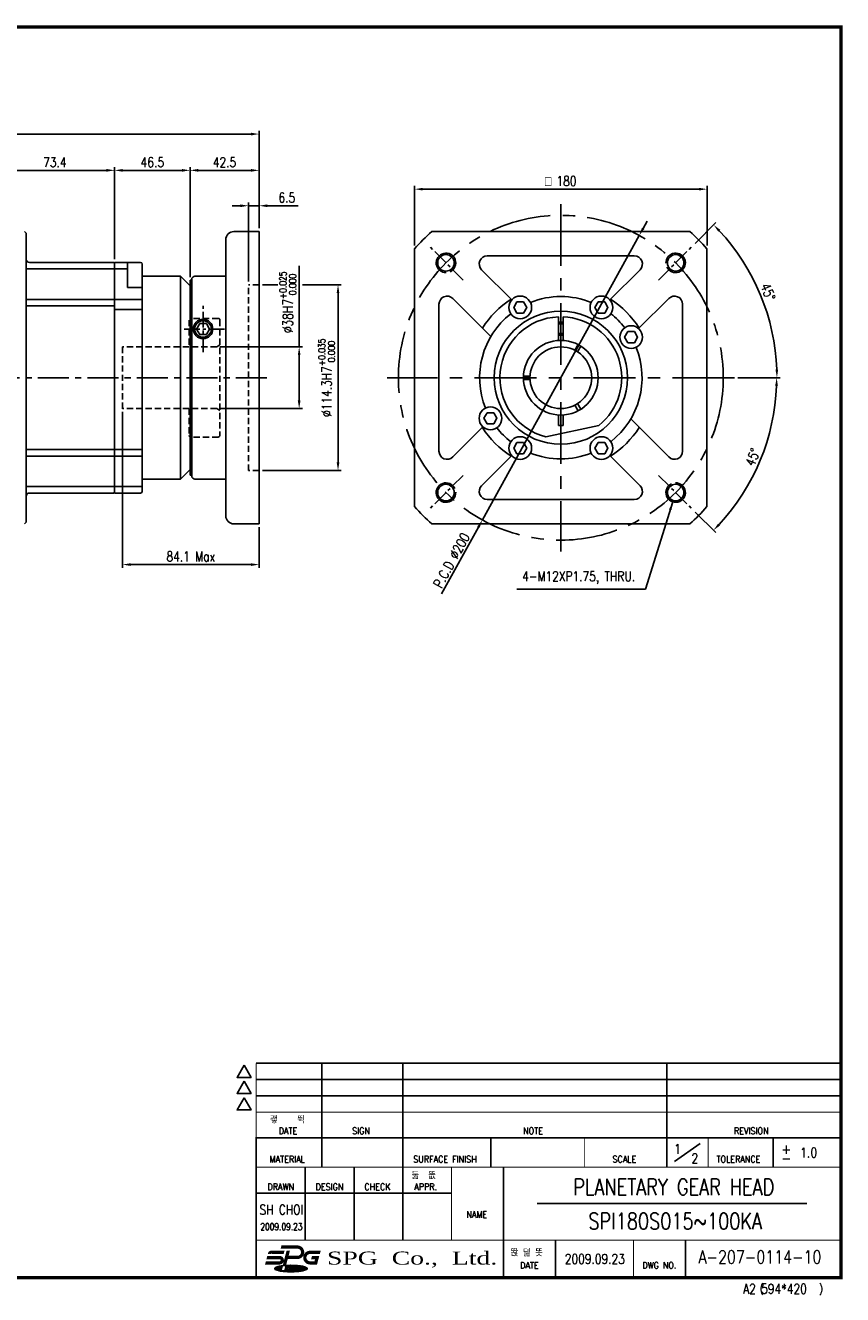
# Model space of a CAD drawing. Header units: inches. Extents: x 7 to 13571, y -3029 to 433.
# Tile 2 of 2: x 309 to 561, y 42 to 433. Entities that reach past the tile are written whole.
import ezdxf
from ezdxf.enums import TextEntityAlignment as Align

# ---------------------------------------------------------------- set-up
doc = ezdxf.new("R2010")
doc.units = ezdxf.units.IN
doc.header["$LTSCALE"] = 0.3
doc.linetypes.add('CENTER', pattern=[50.8, 31.75, -6.35, 6.35, -6.35])
doc.linetypes.add('HIDDEN', pattern=[9.525, 6.35, -3.175])
for name, color, linetype in [('02___PRT_ALL_AXES', 7, 'Continuous'), ('3', 3, 'Continuous'), ('7_ALL_FEATURES', 7, 'Continuous'), ('CENTER', 1, 'CENTER'), ('DIM', 3, 'Continuous'), ('M2', 9, 'Continuous'), ('M3', 9, 'Continuous'), ('OBJ', 7, 'Continuous'), ('외형선(ISO)', 7, 'Continuous')]:
    doc.layers.add(name, color=color, linetype=linetype)
doc.styles.add('DUTCH', font='dutch.ttf', dxfattribs={"height": 4})
doc.styles.add('HBRDS', font='SIMPLEX', dxfattribs={"width": 0.8, "height": 3, "bigfont": 'HBRDS'})
doc.styles.add('WHGTXT', font='simplex.shx', dxfattribs={"width": 0.8, "height": 3, "bigfont": 'whgtxt.shx'})
doc.styles.add('WHTMTXT', font='ROMANT.shx', dxfattribs={"width": 0.8, "height": 5, "bigfont": 'WHTMTXT.shx'})
doc.dimstyles.new('WHGTXT', dxfattribs={"dimtxt": 3, "dimasz": 2.5, "dimexe": 1, "dimexo": 1, "dimgap": 0.8, "dimtad": 1, "dimdsep": 46, "dimtxsty": 'WHGTXT', "dimcen": 0, "dimclrd": 3, "dimclre": 3, "dimclrt": 3, "dimazin": 2, "dimtfac": 1, "dimtmove": 0, "dimatfit": 3, "dimfxl": 0, "dimtolj": 1, "dimtzin": 0, "dimarcsym": 0})
doc.dimstyles.new('WHGTXT$0', dxfattribs={"dimtxt": 3, "dimasz": 2.5, "dimexe": 1, "dimexo": 1, "dimgap": 1, "dimtad": 1, "dimdec": 4, "dimdsep": 46, "dimtxsty": 'WHGTXT', "dimcen": 0, "dimclrd": 3, "dimclre": 3, "dimclrt": 3, "dimadec": 0, "dimazin": 0, "dimtfac": 1, "dimtdec": 4, "dimtmove": 0, "dimatfit": 3, "dimfxl": 0, "dimtvp": 1, "dimtolj": 1, "dimtzin": 0, "dimlwd": -1, "dimlwe": -1, "dimarcsym": 0})
doc.dimstyles.new('WHGTXT$2', dxfattribs={"dimtxt": 3, "dimasz": 2.5, "dimexe": 1, "dimexo": 1, "dimgap": 1, "dimtad": 1, "dimdec": 4, "dimdsep": 46, "dimtxsty": 'WHGTXT', "dimcen": 0, "dimclrd": 3, "dimclre": 3, "dimclrt": 3, "dimadec": 0, "dimazin": 0, "dimtfac": 1, "dimtdec": 4, "dimtmove": 0, "dimatfit": 3, "dimfxl": 0, "dimtvp": 1, "dimtolj": 1, "dimtzin": 0, "dimlwd": -1, "dimlwe": -1, "dimarcsym": 0})

# ---------------------------------------------------------------- blocks, each defined once
blk = doc.blocks.new('*D220')
at = {"color": 3}
for p, q in [((300.02, 370.37), (300.02, 389.46)), ((302.52, 388.46), (334.22, 388.46)), ((336.72, 361.12), (336.72, 389.46))]:
    blk.add_line(p, q, dxfattribs=at)
for points in [[(302.52, 388.88), (302.52, 388.04), (300.02, 388.46)], [(334.22, 388.88), (334.22, 388.04), (336.72, 388.46)]]:
    blk.add_solid(points, dxfattribs=at)
at = {"layer": 'Defpoints', "color": 0}
for p in [(336.72, 388.46), (300.02, 369.37), (336.72, 360.12)]:
    blk.add_point(p, dxfattribs=at)
at = {"color": 3, "insert": (318.37, 390.96), "char_height": 3, "attachment_point": 5, "style": 'WHGTXT'}
blk.add_mtext('\\A1;73.4', dxfattribs=at)
blk = doc.blocks.new('*D221')
at = {"color": 3}
for p, q in [((336.72, 361.12), (336.72, 389.46)), ((339.22, 388.46), (357.47, 388.46)), ((359.97, 355.62), (359.97, 389.46))]:
    blk.add_line(p, q, dxfattribs=at)
for points in [[(339.22, 388.88), (339.22, 388.04), (336.72, 388.46)], [(357.47, 388.88), (357.47, 388.04), (359.97, 388.46)]]:
    blk.add_solid(points, dxfattribs=at)
at = {"layer": 'Defpoints', "color": 0}
for p in [(359.97, 388.46), (336.72, 360.12), (359.97, 354.62)]:
    blk.add_point(p, dxfattribs=at)
at = {"color": 3, "insert": (348.35, 390.96), "char_height": 3, "attachment_point": 5, "style": 'WHGTXT'}
blk.add_mtext('\\A1;46.5', dxfattribs=at)
blk = doc.blocks.new('*D222')
at = {"color": 3}
for p, q in [((359.97, 355.62), (359.97, 389.46)), ((362.47, 388.46), (378.72, 388.46)), ((381.22, 370.62), (381.22, 389.46))]:
    blk.add_line(p, q, dxfattribs=at)
for points in [[(362.47, 388.88), (362.47, 388.04), (359.97, 388.46)], [(378.72, 388.88), (378.72, 388.04), (381.22, 388.46)]]:
    blk.add_solid(points, dxfattribs=at)
at = {"layer": 'Defpoints', "color": 0}
for p in [(381.22, 388.46), (381.22, 369.62), (359.97, 354.62)]:
    blk.add_point(p, dxfattribs=at)
at = {"color": 3, "insert": (370.6, 390.96), "char_height": 3, "attachment_point": 5, "style": 'WHGTXT'}
blk.add_mtext('\\A1;42.5', dxfattribs=at)
blk = doc.blocks.new('*D226')
at = {"color": 3, "lineweight": -2}
for p, q in [((499.43, 370.59), (500.64, 372.78)), ((498.22, 368.41), (449.95, 280.83)), ((437.41, 258.08), (448.74, 278.64))]:
    blk.add_line(p, q, dxfattribs=at)
at = {"color": 3}
for points in [[(499.06, 370.8), (499.79, 370.39), (498.22, 368.41)], [(448.38, 278.84), (449.11, 278.44), (449.95, 280.83)]]:
    blk.add_solid(points, dxfattribs=at)
at = {"layer": 'Defpoints', "color": 0}
for p in [(498.22, 368.41), (449.95, 280.83)]:
    blk.add_point(p, dxfattribs=at)
at = {"color": 3, "insert": (440.46, 268.37), "char_height": 3, "attachment_point": 5, "rotation": 61.1375, "style": 'WHGTXT'}
blk.add_mtext('\\A2;P.C.D ∅200', dxfattribs=at)
blk = doc.blocks.new('*D228')
at = {"color": 3}
for p, q in [((197.52, 337.12), (197.52, 400.63)), ((200.02, 399.63), (378.72, 399.63)), ((381.22, 370.62), (381.22, 400.63))]:
    blk.add_line(p, q, dxfattribs=at)
for points in [[(200.02, 400.04), (200.02, 399.21), (197.52, 399.63)], [(378.72, 400.04), (378.72, 399.21), (381.22, 399.63)]]:
    blk.add_solid(points, dxfattribs=at)
at = {"layer": 'Defpoints', "color": 0}
for p in [(381.22, 399.63), (381.22, 369.62), (197.52, 336.12)]:
    blk.add_point(p, dxfattribs=at)
at = {"color": 3, "insert": (289.37, 402.91), "char_height": 3, "attachment_point": 5, "style": 'WHGTXT'}
blk.add_mtext('\\A1;(367.4)', dxfattribs=at)
blk = doc.blocks.new('A2')
at = {"layer": 'M2'}
for p, q in [((373, 66), (553, 66)), ((393.15, 66), (393.15, 34)), ((418.1, 66), (418.1, 34)), ((499.35, 66), (499.35, 34)), ((373, 60.95), (553, 60.95)), ((373, 56), (553, 56)), ((445.2, 43), (445.2, 34)), ((532.1, 43), (532.1, 34)), ((501.8, 35.73), (509.65, 41.27)), ((388.1, 34), (388.1, 11.5)), ((403.1, 34), (403.1, 11.5)), ((418.1, 34), (418.1, 11.5)), ((449.1, 34), (449.1, 0)), ((373, 26), (433.1, 26)), ((459.5, 22.8), (542.5, 22.8)), ((465.1, 11.5), (465.1, 0)), ((505.1, 11.5), (505.1, 0)), ((378.69, 2.75), (380.76, 2.75)), ((378.7, 2.87), (380.79, 2.87)), ((378.73, 2.62), (380.73, 2.62)), ((378.78, 3), (380.83, 3)), ((378.88, 2.5), (380.69, 2.5)), ((379.01, 3.12), (380.86, 3.12)), ((379.17, 2.37), (380.66, 2.37)), ((379.31, 3.25), (380.89, 3.25)), ((379.5, 2.25), (380.63, 2.25)), ((379.68, 3.38), (380.93, 3.38)), ((379.94, 2.12), (387.44, 2.12)), ((380.2, 3.5), (380.96, 3.5)), ((380.57, 2), (386.81, 2)), ((380.6, 2.13), (381, 3.63)), ((380.6, 2.13), (381.8, 2.13)), ((380.95, 3.62), (380.99, 3.62)), ((381.56, 1.88), (385.82, 1.88)), ((381.8, 2.13), (382.23, 3.74)), ((381.83, 2.25), (382.2, 2.25)), ((381.87, 2.37), (382.2, 2.37)), ((381.9, 2.5), (382.2, 2.5)), ((381.93, 2.62), (382.2, 2.62)), ((381.97, 2.75), (382.2, 2.75)), ((382, 2.87), (382.2, 2.87)), ((382.03, 3), (382.2, 3)), ((382.07, 3.12), (382.2, 3.12)), ((382.1, 3.25), (388.07, 3.25)), ((382.13, 3.38), (387.7, 3.38)), ((382.17, 3.5), (387.18, 3.5)), ((382.2, 3.62), (386.43, 3.62)), ((382.2, 3.16), (382.2, 2.16)), ((382.2, 3.16), (382.5, 3.16)), ((382.2, 2.16), (382.5, 2.16)), ((382.39, 3.75), (384.99, 3.75)), ((382.5, 3.16), (382.7, 2.76)), ((382.5, 2.56), (382.55, 2.16)), ((382.5, 2.56), (382.5, 2.16)), ((382.5, 2.5), (382.51, 2.5)), ((382.5, 2.37), (382.52, 2.37)), ((382.5, 2.25), (382.54, 2.25)), ((382.52, 3.12), (382.88, 3.12)), ((382.55, 2.16), (382.85, 2.16)), ((382.58, 3), (382.82, 3)), ((382.64, 2.87), (382.76, 2.87)), ((382.7, 2.76), (382.9, 3.16)), ((382.9, 2.56), (382.85, 2.16)), ((382.86, 2.25), (382.9, 2.25)), ((382.88, 2.37), (382.9, 2.37)), ((382.89, 2.5), (382.9, 2.5)), ((382.9, 3.16), (383.2, 3.16)), ((382.9, 2.56), (382.9, 2.16)), ((382.9, 2.16), (383.2, 2.16)), ((383.2, 3.16), (383.2, 2.16)), ((383.2, 3.12), (383.47, 3.12)), ((383.2, 3), (383.34, 3)), ((383.2, 2.87), (383.3, 2.87)), ((383.2, 2.75), (383.3, 2.75)), ((383.2, 2.62), (383.3, 2.62)), ((383.2, 2.5), (383.3, 2.5)), ((383.2, 2.37), (383.31, 2.37)), ((383.2, 2.25), (383.38, 2.25)), ((383.3, 2.86), (383.3, 2.46)), ((383.6, 3.16), (383.8, 3.16)), ((383.6, 2.76), (383.6, 2.56)), ((383.6, 2.75), (383.8, 2.75)), ((383.6, 2.62), (383.8, 2.62)), ((383.6, 2.16), (383.8, 2.16)), ((383.62, 2.5), (383.78, 2.5)), ((383.7, 2.86), (383.7, 2.86)), ((383.7, 2.46), (383.7, 2.46)), ((383.8, 2.76), (383.8, 2.56)), ((383.94, 3.12), (384.2, 3.12)), ((384.02, 2.25), (384.45, 2.25)), ((384.06, 3), (384.2, 3)), ((384.09, 2.37), (384.45, 2.37)), ((384.1, 2.87), (384.2, 2.87)), ((384.1, 2.86), (384.1, 2.46)), ((384.1, 2.75), (384.45, 2.75)), ((384.1, 2.62), (384.45, 2.62)), ((384.1, 2.5), (384.45, 2.5)), ((384.2, 3.16), (384.2, 2.86)), ((384.2, 3.16), (385, 3.16)), ((384.2, 2.86), (384.45, 2.86)), ((384.45, 2.86), (384.45, 2.16)), ((384.45, 2.16), (384.75, 2.16)), ((384.75, 2.86), (385, 2.86)), ((384.75, 2.86), (384.75, 2.16)), ((384.75, 2.75), (385.1, 2.75)), ((384.75, 2.62), (385.1, 2.62)), ((384.75, 2.5), (385.1, 2.5)), ((384.75, 2.37), (385.11, 2.37)), ((384.75, 2.25), (385.18, 2.25)), ((385, 3.16), (385, 2.86)), ((385, 3.12), (385.27, 3.12)), ((385, 3), (385.14, 3)), ((385, 2.87), (385.1, 2.87)), ((385.1, 2.86), (385.1, 2.46)), ((385.4, 3.16), (385.6, 3.16)), ((385.4, 2.76), (385.4, 2.56)), ((385.4, 2.75), (385.6, 2.75)), ((385.4, 2.62), (385.6, 2.62)), ((385.4, 2.16), (385.6, 2.16)), ((385.42, 2.5), (385.58, 2.5)), ((385.5, 2.86), (385.5, 2.86)), ((385.5, 2.46), (385.5, 2.46)), ((385.6, 2.76), (385.6, 2.56)), ((385.74, 3.12), (386, 3.12)), ((385.82, 2.25), (386, 2.25)), ((385.86, 3), (386, 3)), ((385.89, 2.37), (386, 2.37)), ((385.9, 2.87), (386, 2.87)), ((385.9, 2.86), (385.9, 2.46)), ((385.9, 2.75), (386, 2.75)), ((385.9, 2.62), (386, 2.62)), ((385.9, 2.5), (386, 2.5)), ((386, 3.16), (386, 2.16)), ((386, 3.16), (386.5, 3.16)), ((386, 2.16), (386.3, 2.16)), ((386.3, 2.86), (386.45, 2.86)), ((386.3, 2.86), (386.3, 2.76)), ((386.3, 2.76), (386.45, 2.76)), ((386.46, 2.16), (386.3, 2.46)), ((386.3, 2.46), (386.3, 2.16)), ((386.3, 2.46), (386.3, 2.46)), ((386.3, 2.37), (386.35, 2.37)), ((386.3, 2.25), (386.41, 2.25)), ((386.46, 2.16), (386.8, 2.16)), ((386.5, 2.81), (386.5, 2.81)), ((386.8, 2.16), (386.63, 2.49)), ((386.64, 3.12), (388.37, 3.12)), ((386.66, 2.5), (388.5, 2.5)), ((386.69, 2.37), (388.21, 2.37)), ((386.75, 2.25), (387.88, 2.25)), ((386.76, 3), (388.6, 3)), ((386.77, 2.62), (388.65, 2.62)), ((386.8, 2.87), (388.68, 2.87)), ((386.8, 2.86), (386.8, 2.76)), ((386.8, 2.75), (388.69, 2.75))]:
    blk.add_line(p, q, dxfattribs=at)
for points, const_width in [([(553, 66), (553, 0), (0, 0), (0, 385), (553, 385), (553, 66)], 1), ([(373, 66), (373, 43)], 0.3), ([(373, 50.9), (553, 50.9)], 0.3), ([(393.15, 43), (393.15, 50.9)], 0.3), ([(418.1, 34), (418.1, 50.9)], 0.3), ([(499.35, 43), (499.35, 50.9)], 0.3), ([(553, 43), (373, 43), (373, 0)], 0.5), ([(474.1, 34), (474.1, 43)], 0.3), ([(512.1, 34), (512.1, 43)], 0.3), ([(373, 34), (553, 34)], 0.3), ([(433.1, 11.5), (433.1, 34)], 0.3), ([(373, 11.5), (553, 11.5)], 0.3), ([(382.83, 8.15), (381.68, 3.86)], 1), ([(449.1, 0), (449.1, 11.5)], 0.3), ([(489.1, 0), (489.1, 11.5)], 0.3)]:
    blk.add_lwpolyline(points, dxfattribs=dict(at, const_width=const_width))
for points in [[(369.26, 65.4), (367.1, 61.65), (371.43, 61.65)], [(369.26, 60.45), (367.1, 56.7), (371.43, 56.7)], [(369.26, 55.35), (367.1, 51.6), (371.43, 51.6)]]:
    blk.add_lwpolyline(points, close=True, dxfattribs=at)
at = {"layer": 'M2', "const_width": 1}
for points in [[(381.45, 7.78), (377.6, 7.78, 0.265514), (377.17, 7.54, 0.110713)], [(380.78, 9.41), (385.68, 9.4, -0.998395), (385.68, 6.21), (382.62, 6.21)], [(392.58, 7.78), (389.58, 7.78, 1), (389.58, 4.53), (391.32, 4.53), (391.76, 6.16), (390.16, 6.16)], [(376.41, 6.16), (380.2, 6.16, -1), (380.2, 4.53), (375.98, 4.53)]]:
    blk.add_lwpolyline(points, format="xyb", dxfattribs=at)
at = {"layer": 'M2'}
for points in [[(378.69, 2.78, 0.287816), (378.86, 2.51, 0.063192), (380.15, 2.08, 0.028693), (381.63, 1.87, 0.020666), (383.69, 1.78, 0.020666), (385.75, 1.87, 0.028693), (387.23, 2.08, 0.063192), (388.52, 2.51, 0.287816), (388.69, 2.78, 0.287816), (388.52, 3.06, 0.063192), (387.23, 3.49, 0.028693), (385.75, 3.7, 0.020666), (383.69, 3.78, 0.014921), (382.2, 3.74, 0.014921)], [(382.2, 3.73, 0.039771), (380.15, 3.49, 0.063192), (378.86, 3.06, 0.287816), (378.69, 2.78, 0.287816)]]:
    blk.add_lwpolyline(points, format="xyb", dxfattribs=at)
for centre, radius, start, end in [((383.6, 2.86), 0.3, 90, 180), ((383.6, 2.46), 0.3, 180, 270), ((383.7, 2.76), 0.1, 90, 180), ((383.7, 2.56), 0.1, 180, 270), ((383.7, 2.76), 0.1, 0, 90), ((383.7, 2.56), 0.1, 270, 0), ((383.8, 2.86), 0.3, 0, 90), ((383.8, 2.46), 0.3, 270, 0), ((385.4, 2.86), 0.3, 90, 180), ((385.4, 2.46), 0.3, 180, 270), ((385.5, 2.76), 0.1, 90, 180), ((385.5, 2.56), 0.1, 180, 270), ((385.5, 2.76), 0.1, 0, 90), ((385.5, 2.56), 0.1, 270, 0), ((385.6, 2.86), 0.3, 0, 90), ((385.6, 2.46), 0.3, 270, 0), ((386.45, 2.81), 0.05, 0, 90), ((386.45, 2.81), 0.05, 270, 0), ((386.5, 2.86), 0.3, 0, 90), ((386.5, 2.76), 0.3, 295.0022, 0)]:
    blk.add_arc(centre, radius, start, end, dxfattribs=at)
for points in [[(380.78, 9.91), (380.51, 8.91), (380.78, 8.91)], [(381.45, 8.28), (381.45, 7.28), (381.72, 8.28)], [(382.35, 8.28), (383.31, 8.03), (383.38, 8.28)], [(392.58, 7.28), (392.85, 8.28), (392.58, 8.28)], [(375.98, 4.03), (375.98, 5.03), (375.71, 4.03)], [(376.41, 5.66), (376.41, 6.66), (376.14, 5.66)], [(377.6, 7.28), (376.74, 7.79), (376.58, 7.28)], [(382.16, 3.73), (381.2, 3.99), (381.1, 3.64)], [(389.89, 5.66), (390.16, 5.66), (390.16, 6.66)]]:
    blk.add_solid(points, dxfattribs=at)
at = {"layer": 'M2', "style": 'HBRDS'}
for s, p in [('괳    뛱', (377.24, 47.53)), ('둚  똢', (420.8, 30.41)), ('똱 뎚 똣', (451.33, 6.59))]:
    blk.add_text(s, height=2, dxfattribs=at).set_placement(p)
for s, height, width, p in [('DATE', 2, 0.9, (379.92, 44.18)), ('SIGN', 2, 0.9, (402.53, 44.18)), ('NOTE', 2, 0.9, (455.14, 44.18)), ('REVISION', 2, 0.9, (520.05, 44.18)), ('+', 3, 0.9, (534.66, 38.08)), ('MATERIAL', 2, 0.9, (377.1, 35.45)), ('SURFACE FINISH', 2, 0.9, (421.34, 35.45)), ('SCALE', 2, 0.9, (482.67, 35.45)), ('TOLERANCE', 2, 0.9, (514.68, 35.45)), ('-', 3, 0.9, (534.66, 35.3)), ('DRAWN', 2, 0.9, (376.46, 26.95)), ('DESIGN', 2, 0.9, (391.27, 26.95)), ('CHECK', 2, 0.9, (406.29, 26.95)), ('APPR.', 2, 0.9, (421.65, 26.95)), ('NAME', 2, 0.9, (437.68, 18.45)), ('DATE', 2, 0.9, (454.24, 2.78)), ('DWG NO.', 2, 0.9, (491.85, 2.78)), ('A2 594*420', 3, 0.8, (522.91, -4.95)), ('(', 2.4, 0.8, (527.97, -4.53)), (')', 2.4, 0.8, (546.25, -4.59))]:
    blk.add_text(s, height=height, dxfattribs=dict(at, width=width)).set_placement(p)
at = {"layer": 'M2', "style": 'DUTCH', "width": 1.424043}
blk.add_text('SPG  Co.,  Ltd.', height=4, dxfattribs=at).set_placement((394.77, 4.01), (447.19, 4.01), align=Align.FIT)
blk = doc.blocks.new('*D209')
at = {"layer": '3', "color": 3}
for p, q in [((515.45, 365.98), (521.84, 372.37)), ((528.56, 324.62), (541.62, 324.62))]:
    blk.add_line(p, q, dxfattribs=at)
blk.add_arc((474.09, 324.62), 66.53, 2.153, 42.847, dxfattribs=at)
for points in [[(522.57, 369.57), (523.17, 370.15), (521.13, 371.66)], [(540.99, 327.12), (540.16, 327.11), (540.62, 324.62)]]:
    blk.add_solid(points, dxfattribs=at)
at = {"layer": 'Defpoints', "color": 0}
for p in [(514.74, 365.27), (504.14, 354.67), (538.35, 341.84), (420.61, 324.62), (527.56, 324.62)]:
    blk.add_point(p, dxfattribs=at)
at = {"layer": '3', "color": 3, "insert": (537.87, 351.03), "char_height": 3, "attachment_point": 5, "rotation": 292.5, "style": 'WHGTXT'}
blk.add_mtext('\\A1;45°', dxfattribs=at)
blk = doc.blocks.new('*D210')
at = {"layer": '3', "color": 3}
for p, q in [((528.56, 324.62), (541.53, 324.62)), ((515.45, 283.25), (521.78, 276.93))]:
    blk.add_line(p, q, dxfattribs=at)
blk.add_arc((474.09, 324.62), 66.44, 317.1559, 357.8441, dxfattribs=at)
for points in [[(540.07, 322.12), (540.9, 322.11), (540.53, 324.62)], [(523.1, 279.14), (522.5, 279.72), (521.07, 277.63)]]:
    blk.add_solid(points, dxfattribs=at)
at = {"layer": 'Defpoints', "color": 0}
for p in [(420.61, 324.62), (527.56, 324.62), (504.14, 294.56), (531.63, 291.39), (514.74, 283.96)]:
    blk.add_point(p, dxfattribs=at)
at = {"layer": '3', "color": 3, "insert": (533.16, 300.15), "char_height": 3, "attachment_point": 5, "rotation": 67.5, "style": 'WHGTXT'}
blk.add_mtext('\\A1;45°', dxfattribs=at)
blk = doc.blocks.new('*D213')
at = {"layer": '3', "color": 3}
for p, q in [((429.09, 365.3), (429.09, 383.66)), ((519.09, 365.3), (519.09, 383.66)), ((431.59, 382.66), (516.59, 382.66))]:
    blk.add_line(p, q, dxfattribs=at)
for points in [[(431.59, 383.08), (431.59, 382.25), (429.09, 382.66)], [(516.59, 383.08), (516.59, 382.25), (519.09, 382.66)]]:
    blk.add_solid(points, dxfattribs=at)
at = {"layer": 'Defpoints', "color": 0}
for p in [(519.09, 382.66), (429.09, 364.3), (519.09, 364.3)]:
    blk.add_point(p, dxfattribs=at)
at = {"layer": '3', "color": 3, "insert": (474.09, 385.16), "char_height": 3, "attachment_point": 5, "style": 'WHGTXT'}
blk.add_mtext('\\A1;{\\Famgdt;o} 180', dxfattribs=at)
blk = doc.blocks.new('*D229')
at = {"color": 3}
for p, q in [((375.47, 377.56), (372.97, 377.56)), ((377.97, 354.19), (377.97, 378.56)), ((377.97, 377.56), (381.22, 377.56)), ((381.22, 370.62), (381.22, 378.56)), ((383.72, 377.56), (393.25, 377.56))]:
    blk.add_line(p, q, dxfattribs=at)
for points in [[(375.47, 377.98), (375.47, 377.14), (377.97, 377.56)], [(383.72, 377.98), (383.72, 377.14), (381.22, 377.56)]]:
    blk.add_solid(points, dxfattribs=at)
at = {"layer": 'Defpoints', "color": 0}
for p in [(381.22, 377.56), (381.22, 369.62), (377.97, 353.19)]:
    blk.add_point(p, dxfattribs=at)
at = {"color": 3, "insert": (389.74, 380.06), "char_height": 3, "attachment_point": 5, "style": 'WHGTXT'}
blk.add_mtext('\\A1;6.5', dxfattribs=at)
blk = doc.blocks.new('*D230')
at = {"color": 3}
for p, q in [((393.55, 334.12), (393.55, 359.08)), ((369.17, 334.12), (394.55, 334.12)), ((393.55, 317.62), (393.55, 331.62)), ((369.17, 315.12), (394.55, 315.12))]:
    blk.add_line(p, q, dxfattribs=at)
for points in [[(393.13, 331.62), (393.96, 331.62), (393.55, 334.12)], [(393.13, 317.62), (393.96, 317.62), (393.55, 315.12)]]:
    blk.add_solid(points, dxfattribs=at)
at = {"layer": 'Defpoints', "color": 0}
for p in [(368.17, 334.12), (368.17, 315.12), (393.55, 315.12)]:
    blk.add_point(p, dxfattribs=at)
at = {"color": 3, "insert": (390.06, 347.85), "char_height": 3, "attachment_point": 5, "rotation": 90, "style": 'WHGTXT'}
blk.add_mtext('\\A1;%%c38H7{}{\\H0.71x;\\C3;\\S+0.025^  0.000;}', dxfattribs=at)
blk = doc.blocks.new('*D231')
at = {"color": 3}
for p, q in [((394.55, 353.19), (406.51, 353.19)), ((405.51, 350.69), (405.51, 298.54)), ((382.22, 296.04), (406.51, 296.04))]:
    blk.add_line(p, q, dxfattribs=at)
for points in [[(405.09, 350.69), (405.92, 350.69), (405.51, 353.19)], [(405.09, 298.54), (405.92, 298.54), (405.51, 296.04)]]:
    blk.add_solid(points, dxfattribs=at)
at = {"layer": 'Defpoints', "color": 0}
for p in [(393.55, 353.19), (381.22, 296.04), (405.51, 296.04)]:
    blk.add_point(p, dxfattribs=at)
at = {"color": 3, "insert": (402.02, 324.62), "char_height": 3, "attachment_point": 5, "rotation": 90, "style": 'WHGTXT'}
blk.add_mtext('\\A1;%%c114.3H7{}{\\H0.71x;\\C3;\\S+0.035^  0.000;}', dxfattribs=at)
blk = doc.blocks.new('*D232')
at = {"color": 3}
for p, q in [((339.17, 314.12), (339.17, 266.09)), ((381.22, 278.62), (381.22, 266.09)), ((341.67, 267.09), (378.72, 267.09))]:
    blk.add_line(p, q, dxfattribs=at)
for points in [[(341.67, 267.5), (341.67, 266.67), (339.17, 267.09)], [(378.72, 267.5), (378.72, 266.67), (381.22, 267.09)]]:
    blk.add_solid(points, dxfattribs=at)
at = {"layer": 'Defpoints', "color": 0}
for p in [(339.17, 315.12), (381.22, 279.62), (381.22, 267.09)]:
    blk.add_point(p, dxfattribs=at)
at = {"color": 3, "insert": (360.2, 269.59), "char_height": 3, "attachment_point": 5, "style": 'WHGTXT'}
blk.add_mtext('\\A1;84.1 Max', dxfattribs=at)

msp = doc.modelspace()

# ---------------------------------------------------------------- linework, layer by layer
for p, q in [((309.522667, 360.116016), (309.522667, 289.116016)), ((336.472667, 360.116016), (336.722667, 359.866016)), ((336.722667, 359.866016), (336.722667, 310.386566)), ((478.396594, 333.081855), (479.39774, 334.815891)), ((479.262619, 332.581855), (480.263765, 334.315891)), ((464.599357, 325.116016), (462.597065, 325.116016)), ((464.599357, 324.116016), (462.597065, 324.116016)), ((479.262619, 316.650178), (480.263765, 314.916142)), ((478.396594, 316.150178), (479.39774, 314.416142)), ((336.722667, 300.516016), (336.722667, 289.366016)), ((336.472667, 289.116016), (336.722667, 289.366016))]:
    msp.add_line(p, q)
at = {"color": 3}
for p, q in [((336.722667, 358.116016), (309.522667, 358.116016)), ((340.722667, 358.093658), (336.722667, 358.093658)), ((336.722667, 348.716016), (309.522667, 348.716016)), ((345.222667, 348.716016), (336.722667, 348.716016)), ((345.222667, 300.516016), (309.522667, 300.516016)), ((336.722667, 291.116016), (309.522667, 291.116016)), ((345.222667, 291.138375), (336.722667, 291.138375))]:
    msp.add_line(p, q, dxfattribs=at)
for points in [[(460.58619, 347.998702), (459.58619, 346.266651), (460.58619, 344.534601), (462.58619, 344.534601), (463.58619, 346.266651), (462.58619, 347.998702)], [(485.58619, 347.998702), (484.58619, 346.266651), (485.58619, 344.534601), (487.58619, 344.534601), (488.58619, 346.266651), (487.58619, 347.998702)], [(362.972667, 341.348067), (361.972667, 339.616016), (362.972667, 337.883966), (364.972667, 337.883966), (365.972667, 339.616016), (364.972667, 341.348067)], [(494.736825, 338.848067), (493.736825, 337.116016), (494.736825, 335.383966), (496.736825, 335.383966), (497.736825, 337.116016), (496.736825, 338.848067)], [(451.435555, 313.848067), (450.435555, 312.116016), (451.435555, 310.383966), (453.435555, 310.383966), (454.435555, 312.116016), (453.435555, 313.848067)], [(460.58619, 304.697432), (459.58619, 302.965381), (460.58619, 301.23333), (462.58619, 301.23333), (463.58619, 302.965381), (462.58619, 304.697432)], [(485.58619, 304.697432), (484.58619, 302.965381), (485.58619, 301.23333), (487.58619, 301.23333), (488.58619, 302.965381), (487.58619, 304.697432)]]:
    msp.add_lwpolyline(points, close=True)
for centre, radius in [((363.972667, 339.616016), 3), ((474.08619, 324.616016), 9.5)]:
    msp.add_circle(centre, radius)
for centre, start, end in [((310.522667, 361.116016), 180, 270), ((310.522667, 288.116016), 90, 180)]:
    msp.add_arc(centre, 1, start, end)
at = {"layer": '02___PRT_ALL_AXES', "color": 7, "linetype": 'Continuous'}
for p, q in [((345.222667, 355.866016), (356.973141, 355.866016)), ((356.973141, 355.866016), (359.972667, 352.866016)), ((359.972667, 352.866016), (359.972667, 343.359822)), ((359.972667, 296.366016), (359.972667, 305.872211)), ((345.222667, 293.366016), (356.973141, 293.366016)), ((356.973141, 293.366016), (359.972667, 296.366016))]:
    msp.add_line(p, q, dxfattribs=at)
at = {"layer": '3'}
for p, q in [((356.973141, 355.866016), (356.973141, 293.366016)), ((382.26772, 353.191016), (387.026963, 353.191016)), ((473.33619, 341.221272), (474.83619, 341.221272)), ((473.33619, 338.221272), (474.83619, 338.221272))]:
    msp.add_line(p, q, dxfattribs=at)
for centre, start, end in [((438.730851, 359.971355), 295.1906642, 271.85752495), ((509.441529, 359.971355), 205.1906642, 181.85752495), ((438.730851, 289.260677), 25.1906642, 1.85752495), ((509.441529, 289.260677), 115.1906642, 91.85752495)]:
    msp.add_arc(centre, 3, start, end, dxfattribs=at)
at = {"layer": '7_ALL_FEATURES', "color": 7, "linetype": 'Continuous'}
for p, q in [((309.022667, 369.616016), (309.522667, 369.116016)), ((309.522667, 360.116016), (309.522667, 369.116016)), ((336.722667, 360.116016), (336.722667, 324.616016)), ((340.722667, 352.356495), (340.722667, 360.116016)), ((345.222667, 356.36649), (345.222667, 359.616016)), ((345.222667, 356.36649), (345.222667, 292.865543)), ((345.222667, 352.356495), (340.722667, 352.356495)), ((359.972667, 324.616016), (359.972667, 352.866016)), ((336.722667, 300.516016), (336.722667, 324.616016)), ((359.972667, 324.616016), (359.972667, 296.366016)), ((336.722667, 289.116016), (336.722667, 297.7667)), ((345.222667, 292.865543), (345.222667, 289.616016)), ((309.522667, 289.116016), (309.522667, 280.116016)), ((309.022667, 279.616016), (309.522667, 280.116016))]:
    msp.add_line(p, q, dxfattribs=at)
at = {"layer": 'CENTER', "ltscale": 2}
for p, q in [((474.08619, 378.088686), (474.08619, 271.143346)), ((473.33619, 341.721272), (474.83619, 341.721272)), ((473.33619, 337.721272), (474.83619, 337.721272)), ((527.55886, 324.616016), (420.61352, 324.616016))]:
    msp.add_line(p, q, dxfattribs=at)
at = {"layer": 'CENTER', "ltscale": 0.5}
for p, q in [((444.034154, 354.668056), (433.42755, 365.274656)), ((504.13823, 354.668053), (514.74483, 365.274656)), ((363.972667, 332.494343), (363.972667, 346.73769)), ((370.57613, 339.616016), (357.369204, 339.616016)), ((444.03415, 294.56398), (433.42755, 283.957377)), ((504.138226, 294.563976), (514.74483, 283.957376))]:
    msp.add_line(p, q, dxfattribs=at)
at = {"layer": 'CENTER'}
msp.add_line((191.214075, 324.616016), (385.173809, 324.616016), dxfattribs=at)
at = {"layer": 'CENTER', "ltscale": 2}
msp.add_circle((474.08619, 324.616016), 50, dxfattribs=at)
at = {"layer": 'OBJ', "ltscale": 25.4}
for p, q in [((373.472667, 369.616016), (381.222667, 369.616016)), ((381.222667, 369.616016), (381.222667, 279.616016)), ((381.222667, 279.616016), (381.222667, 369.616016)), ((513.77246, 369.616016), (434.39992, 369.616016)), ((370.972667, 367.116016), (370.972667, 355.866016)), ((429.08619, 364.302286), (429.08619, 284.929747)), ((519.08619, 364.302286), (519.08619, 284.929747)), ((310.522667, 360.116016), (336.472667, 360.116016)), ((336.722667, 360.116016), (344.722667, 360.116016)), ((496.711821, 362.116016), (451.460559, 362.116016)), ((361.472667, 355.866016), (370.972667, 355.866016)), ((370.972667, 355.866016), (370.972667, 293.366016)), ((458.960331, 348.58071), (449.692792, 357.848249)), ((489.212049, 348.58071), (498.479588, 357.848249)), ((359.972667, 354.616016), (359.972667, 302.366016)), ((359.972667, 354.616016), (360.472667, 354.616016)), ((360.472667, 354.866016), (360.472667, 302.366016)), ((452.550443, 337.312929), (440.853957, 349.009415)), ((498.050883, 339.741875), (507.318423, 349.009415)), ((336.722667, 346.716016), (309.522667, 346.716016)), ((345.222667, 345.623455), (336.722667, 345.623455)), ((359.972667, 294.616016), (359.972667, 346.866016)), ((360.472667, 294.366016), (360.472667, 346.866016)), ((436.58619, 347.241648), (436.58619, 301.990385)), ((511.58619, 347.241648), (511.58619, 301.990385)), ((473.33619, 336.091534), (473.33619, 343.35101)), ((474.83619, 336.091534), (474.83619, 343.35101)), ((473.33619, 309.866016), (473.33619, 313.140499)), ((474.83619, 309.866016), (474.83619, 313.140499)), ((450.121497, 309.490158), (440.853957, 300.222618)), ((473.33619, 309.866016), (474.83619, 309.866016)), ((495.621937, 311.919104), (507.318423, 300.222618)), ((345.222667, 302.516016), (309.522667, 302.516016)), ((458.960331, 300.651323), (449.692792, 291.383783)), ((489.212049, 300.651323), (498.479588, 291.383783)), ((359.972667, 294.616016), (360.472667, 294.616016)), ((361.472667, 293.366016), (370.972667, 293.366016)), ((370.972667, 282.116016), (370.972667, 293.366016)), ((310.522667, 289.116016), (336.472667, 289.116016)), ((336.722667, 289.116016), (344.722667, 289.116016)), ((496.711821, 287.116016), (451.460559, 287.116016)), ((373.472667, 279.616016), (381.222667, 279.616016)), ((513.77246, 279.616016), (434.39992, 279.616016))]:
    msp.add_line(p, q, dxfattribs=at)
at = {"layer": 'OBJ', "color": 2, "linetype": 'HIDDEN'}
for p, q in [((381.222667, 353.191016), (377.972667, 353.191016)), ((377.972667, 296.041016), (377.972667, 353.191016)), ((359.672667, 342.366016), (359.672667, 334.166016)), ((368.672667, 342.866016), (360.172667, 342.866016)), ((369.172667, 342.366016), (369.172667, 306.866016)), ((339.172667, 315.066016), (339.172667, 334.166016)), ((368.172667, 334.116016), (339.172667, 334.116016)), ((368.172667, 334.116016), (369.172667, 334.693367)), ((368.172667, 315.116016), (339.172667, 315.116016)), ((359.672667, 315.116016), (359.672667, 306.866016)), ((368.172667, 315.116016), (369.172667, 314.538666)), ((368.672667, 306.366016), (360.172667, 306.366016)), ((381.222667, 296.041016), (377.972667, 296.041016))]:
    msp.add_line(p, q, dxfattribs=at)
at = {"layer": 'OBJ', "ltscale": 25.4}
for centre, radius in [((438.730851, 359.971355), 2.55), ((509.441529, 359.971355), 2.55), ((461.58619, 346.266651), 3.5), ((486.58619, 346.266651), 3.5), ((474.08619, 324.616016), 20.5), ((363.972667, 339.616016), 2.55), ((495.736825, 337.116016), 3.5), ((452.435555, 312.116016), 3.5), ((461.58619, 302.965381), 3.5), ((486.58619, 302.965381), 3.5), ((438.730851, 289.260677), 2.55), ((509.441529, 289.260677), 2.55)]:
    msp.add_circle(centre, radius, dxfattribs=at)
for centre, radius, start, end in [((373.472667, 367.116016), 2.5, 90, 180), ((474.08619, 324.616016), 60, 131.40962211, 138.59037789), ((474.08619, 324.616016), 60, 41.40962211, 48.59037789), ((344.722667, 359.616016), 0.5, 360, 90), ((451.460559, 359.616016), 2.5, 90, 225), ((496.711821, 359.616016), 2.5, 315, 90), ((361.472667, 354.866016), 1, 90, 180), ((439.08619, 347.241648), 2.5, 45, 180), ((474.08619, 324.616016), 28.575, 122.36598027, 147.63401973), ((474.08619, 324.616016), 25, 68.02797444, 111.97202556), ((474.08619, 324.616016), 28.575, 32.36598027, 57.63401973), ((509.08619, 347.241648), 2.5, 0, 135), ((474.08619, 324.616016), 25, 128.02797444, 201.97202556), ((474.08619, 324.616016), 25, 38.02797444, 51.97202556), ((474.08619, 324.616016), 18.75, 92.29244278, 255.68809951), ((474.08619, 324.616016), 18.75, 308.58420048, 87.70755722), ((474.08619, 324.616016), 11.5, 90, 270), ((474.08619, 324.616016), 11.5, 270, 90), ((474.08619, 324.616016), 25, 308.02797444, 21.97202556), ((474.08619, 324.616016), 28.575, 212.36598027, 237.63401973), ((474.08619, 324.616016), 25, 218.02797444, 231.97202556), ((474.08619, 324.616016), 28.575, 302.36598027, 327.63401973), ((439.08619, 301.990385), 2.5, 180, 315), ((439.08619, 301.990385), 2.5, 180, 315), ((474.08619, 324.616016), 25, 248.02797444, 291.97202556), ((509.08619, 301.990385), 2.5, 225, 0), ((361.472667, 294.366016), 1, 180, 270), ((344.722667, 289.616016), 0.5, 270, 0), ((451.460559, 289.616016), 2.5, 135, 270), ((496.711821, 289.616016), 2.5, 270, 45), ((373.472667, 282.116016), 2.5, 180, 270), ((474.08619, 324.616016), 60, 221.40962211, 228.59037789), ((474.08619, 324.616016), 60, 311.40962211, 318.59037789)]:
    msp.add_arc(centre, radius, start, end, dxfattribs=at)
at = {"layer": 'OBJ', "color": 2, "linetype": 'HIDDEN'}
msp.add_arc((368.672667, 342.366016), 0.5, 0, 90, dxfattribs=at)
at = {"layer": 'OBJ', "color": 2, "linetype": 'HIDDEN', "ltscale": 0.2}
for centre, start, end in [((360.172667, 306.866016), 180, 270), ((368.672667, 306.866016), 270, 0)]:
    msp.add_arc(centre, 0.5, start, end, dxfattribs=at)
at = {"layer": '외형선(ISO)'}
msp.add_line((469.451185, 306.447934), (485.779891, 309.959282), dxfattribs=at)

# ---------------------------------------------------------------- block references
at = {"layer": '3'}
msp.add_blockref('A2', (7.330509, 47.58484), dxfattribs=at)

# ---------------------------------------------------------------- texts
at = {"color": 3, "width": 0.8}
for s, height, style, p in [('PLANETARY GEAR HEAD', 5, 'WHTMTXT', (508.880509, 75.48484)), ('SH CHOI', 3, 'WHGTXT', (388.0787, 68.513305)), ('SPI180S015~100KA', 5, 'WHTMTXT', (509.313644, 65.001689)), ('2009.09.23', 2.1, 'WHGTXT', (388.0787, 63.268853))]:
    msp.add_text(s, height=height, dxfattribs=dict(at, style=style)).set_placement(p, align=Align.MIDDLE)
at = {"layer": 'DIM', "color": 3, "insert": (462.166538, 261.077776), "char_height": 3, "attachment_point": 7, "style": 'WHGTXT'}
msp.add_mtext('4-M12XP1.75, THRU.', dxfattribs=at)
at = {"layer": 'M3', "color": 3, "style": 'WHGTXT', "width": 0.8}
for s, height, p in [('1', 3, (510.045879, 87.212742)), ('2', 3, (515.38544, 84.283269)), ('1.0', 3, (550.380509, 86.08484)), ('2009.09.23', 3, (484.553884, 53.33484)), ('A-207-0114-10', 4, (535.389222, 53.951796))]:
    msp.add_text(s, height=height, dxfattribs=at).set_placement(p, align=Align.MIDDLE)

# ---------------------------------------------------------------- dimensions: what is measured, and where the dimension line sits
dim = msp.add_linear_dim(base=(381.222667, 399.625603), p1=(197.522667, 336.116016), p2=(381.222667, 369.616016), dimstyle='WHGTXT$0', override={"dimlfac": 2, "dimpost": '(<>)'})
dim.commit()
dim.dimension.update_dxf_attribs({"geometry": '*D228', "text_midpoint": (289.372667, 399.625603), "dimtype": 160})
for base, p1, p2, picture, middle in [((336.722667, 388.458822), (300.022667, 369.366016), (336.722667, 360.116016), '*D220', (318.372667, 390.958822)), ((359.972667, 388.458822), (336.722667, 360.116016), (359.972667, 354.616016), '*D221', (348.347667, 390.958822)), ((381.222667, 388.458822), (359.972667, 354.616016), (381.222667, 369.616016), '*D222', (370.597667, 390.958822)), ((381.222667, 377.558868), (377.972667, 353.191016), (381.222667, 369.616016), '*D229', (389.736953, 380.058868))]:
    dim = msp.add_linear_dim(base=base, p1=p1, p2=p2, dimstyle='WHGTXT$0', override={"dimlfac": 2})
    dim.commit()
    dim.dimension.update_dxf_attribs({"geometry": picture, "text_midpoint": middle})
dim = msp.add_diameter_dim_2p(p1=(498.221658, 368.405047), p2=(449.950722, 280.826986), text='P.C.D <>', dimstyle='WHGTXT', override={"dimlfac": 2, "dimtp": 0.2, "dimtm": 0.2, "dimtfac": 0.6, "dimtolj": 2, "dimtzin": 8})
dim.commit()
dim.dimension.update_dxf_attribs({"geometry": '*D226', "text_midpoint": (440.459603, 268.372002)})
for base, p1, p2, text, override, picture, middle in [((393.546552, 315.116016), (368.172667, 334.116016), (368.172667, 315.116016), '%%c<>H7{}{\\H0.71x;\\C3;\\S+0.025^  0.000;}', {"dimlfac": 2, "dimtp": 0.025, "dimtm": 0, "dimtdec": 3}, '*D230', (393.546552, 347.850302)), ((405.505677, 296.041016), (393.546552, 353.191016), (381.222667, 296.041016), '%%c<>H7{}{\\H0.71x;\\C3;\\S+0.035^  0.000;}', {"dimlfac": 2, "dimtp": 0.035, "dimtm": 0, "dimtdec": 3}, '*D231', (405.505677, 324.616016))]:
    dim = msp.add_linear_dim(base=base, p1=p1, p2=p2, angle=90, text=text, dimstyle='WHGTXT$0', override=override)
    dim.commit()
    dim.dimension.update_dxf_attribs({"geometry": picture, "text_midpoint": middle, "dimtype": 160})
dim = msp.add_linear_dim(base=(381.222667, 267.087513), p1=(339.172667, 315.116016), p2=(381.222667, 279.616016), text='<> Max', dimstyle='WHGTXT$0', override={"dimlfac": 2})
dim.commit()
dim.dimension.update_dxf_attribs({"geometry": '*D232', "text_midpoint": (360.197667, 269.587513)})
at = {"layer": '3'}
dim = msp.add_linear_dim(base=(519.08619, 382.662533), p1=(429.08619, 364.302286), p2=(519.08619, 364.302286), text='{\\Famgdt;o} <>', dimstyle='WHGTXT$0', override={"dimlfac": 2}, dxfattribs=at)
dim.commit()
dim.dimension.update_dxf_attribs({"geometry": '*D213', "text_midpoint": (474.08619, 385.162533)})
for base, line1, line2, picture, middle in [((538.353365, 341.836354), ((527.55886, 324.616016), (420.61352, 324.616016)), ((504.13823, 354.668053), (514.74483, 365.274656)), '*D209', (537.865544, 351.03429)), ((531.62902, 291.393648), ((504.138226, 294.563976), (514.74483, 283.957376)), ((527.55886, 324.616016), (420.61352, 324.616016)), '*D210', (533.163423, 300.145425))]:
    dim = msp.add_angular_dim_2l(base=base, line1=line1, line2=line2, dimstyle='WHGTXT$2', dxfattribs=at)
    dim.commit()
    dim.dimension.update_dxf_attribs({"geometry": picture, "text_midpoint": middle})

# ---------------------------------------------------------------- leaders
msp.add_leader([(508.545282, 286.397682), (500.126286, 259.503812), (460.553605, 259.503812)], dimstyle='WHGTXT', override={"dimgap": 0.8, "dimtad": 0})

doc.saveas('drawing.dxf')
